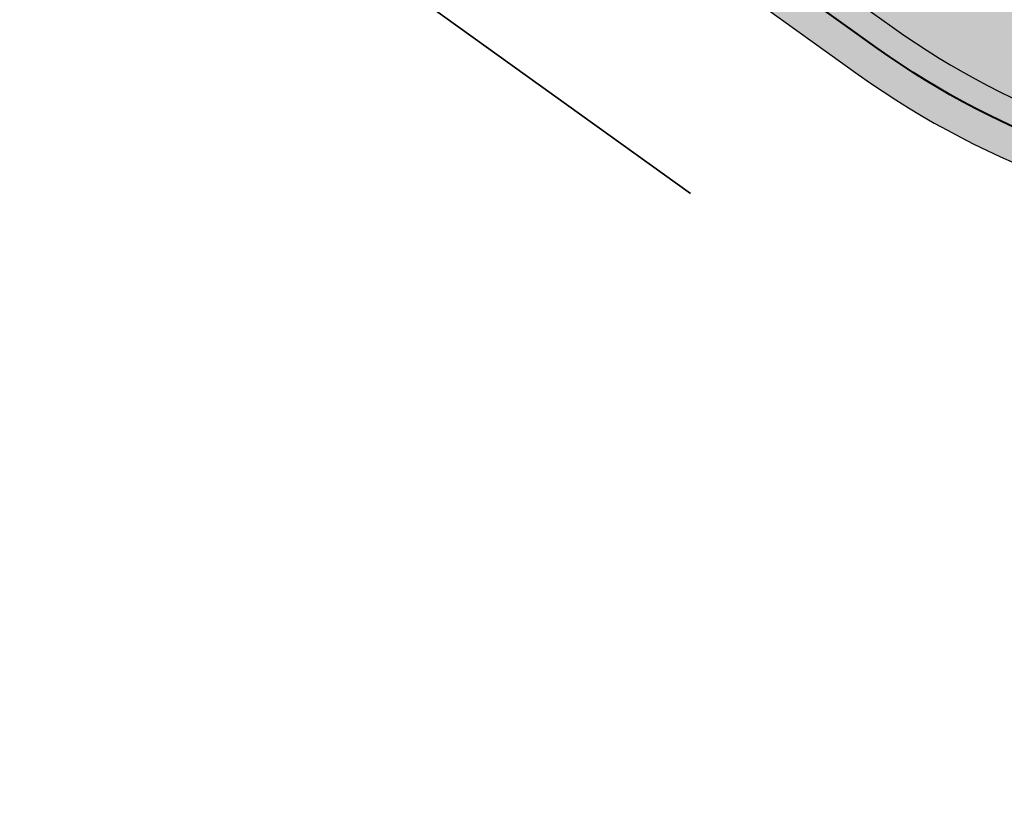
# Model space of a CAD drawing. Header units: metres. Extents: x 207669 to 209690, y 476021 to 477293.
# Tile 6 of 49: x 208061 to 208076, y 476828 to 476840. Entities that reach past the tile are written whole.
import ezdxf

# ---------------------------------------------------------------- set-up
doc = ezdxf.new("R2010")
doc.units = ezdxf.units.M
for name, color, linetype, lineweight in [('N-WE-IE-TERREINAFSCHEIDING_KUNSTMATIG_HEKWERK_HOOG-G', 210, 'IE-TERREINAFSCHEIDING-KUNSTMATIG', 35), ('T-WE-VH-KANTVERHARDING_BOUWWEG-G', 60, 'CONTINUOUS', 25), ('T-WE-VH-VERHARDING_ASFALT_BOUWWEG-100MM-A', 252, 'CONTINUOUS', 18), ('T-WE-VH-VERHARDING_ASFALT_BOUWWEG-70MM-A', 252, 'CONTINUOUS', 18)]:
    doc.layers.add(name, color=color, linetype=linetype, lineweight=lineweight)
for name, color, linetype, lineweight, true_color in [('N-WE-VH-FUNDERING_GRANULAAT-G', 7, 'CONTINUOUS', 40, 0x99004c), ('N-WE-VH-FUNDERING_ZANDBED-BREED-G', 7, 'CONTINUOUS', 30, 0xa57c00), ('N-WE-VH-FUNDERING_ZANDBED_BREED-A', 7, 'CONTINUOUS', 40, 0xa57c00)]:
    doc.layers.add(name, color=color, linetype=linetype, lineweight=lineweight, true_color=true_color)
doc.linetypes.add('IE-TERREINAFSCHEIDING-KUNSTMATIG', pattern='A,4,[82,NLCS.shx,S=0.75,R=90,X=0,Y=0],4,-2', length=10)

msp = doc.modelspace()

# ---------------------------------------------------------------- hatches: boundary and pattern name
at = {"layer": 'N-WE-VH-FUNDERING_ZANDBED_BREED-A', "transparency": 33554559}
h = msp.add_hatch(color=256, dxfattribs=at)
h.dxf.hatch_style = 1
edge = h.paths.add_edge_path(flags=16)
edge.add_arc((208018.7845404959, 476941.9416020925), 23.79784241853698, 2.319868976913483, 68.45130498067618, ccw=False)
edge.add_arc((207992.9401543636, 476940.8946074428), 49.6634275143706, -44.537330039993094, 2.319868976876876, ccw=False)
edge.add_arc((207975.0359779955, 476959.1559325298), 75.23482617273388, 302.0107321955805, 315.1130849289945, ccw=False)
edge.add_line((208014.9163120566, 476895.3606503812), (208013.122737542, 476893.0276360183))
edge.add_arc((208012.7492379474, 476898.1139409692), 5.100000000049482, 234.31241061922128, 274.1998286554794, ccw=False)
edge.add_line((208009.774074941, 476893.9716704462), (207985.8857599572, 476911.1293212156))
edge.add_arc((207988.8317546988, 476915.2309812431), 5.049999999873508, 214.057908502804, 234.31241061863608, ccw=False)
edge.add_line((207984.6479712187, 476912.4028271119), (207974.9491909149, 476926.7505588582))
edge.add_arc((207979.174397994, 476929.6067145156), 5.10000000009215, 174.1134030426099, 214.0579085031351, ccw=False)
edge.add_line((207974.1012911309, 476930.1297697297), (207976.5079837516, 476932.3365274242))
edge.add_line((207976.5079837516, 476932.3365274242), (207987.8577930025, 476944.791240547))
edge.add_arc((208049.9804324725, 476888.2579610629), 83.99544049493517, 116.50385453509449, 137.6969592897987, ccw=False)
edge.add_arc((208020.7404048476, 476946.8945045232), 18.47274637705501, 68.45130498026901, 116.50385453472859, ccw=False)
edge = h.paths.add_edge_path(flags=16)
edge.add_arc((207950.9388624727, 477049.6280640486), 37.53249998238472, 305.8214969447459, 358.8807534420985, ccw=False)
edge.add_arc((208022.9212658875, 476938.7720458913), 94.70726443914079, 121.8779908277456, 149.2630944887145)
edge.add_arc((207938.4936721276, 476988.9750646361), 3.518809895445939, 313.33145217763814, 329.26309448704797, ccw=False)
edge.add_arc((207939.535906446, 476987.870288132), 1.999999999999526, 214.0579085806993, 313.33145217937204, ccw=False)
edge.add_line((207937.878962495, 476986.7502270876), (207937.0909030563, 476984.8804810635))
edge.add_arc((207938.4964469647, 476989.7829749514), 5.099999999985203, 214.0579084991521, 254.0024146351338, ccw=False)
edge.add_line((207934.2712398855, 476986.9268192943), (207909.4248063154, 477023.6829837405))
edge.add_arc((207913.6500133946, 477026.5391393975), 5.09999999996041, 174.1134017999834, 214.0579084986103, ccw=False)
edge.add_line((207908.5769065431, 477027.0621947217), (207910.7629846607, 477028.895780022))
edge.add_arc((207951.2488938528, 477005.1332987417), 46.94426865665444, 128.6299866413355, 149.5899578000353, ccw=False)
edge.add_arc((207862.439417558, 477114.1293349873), 93.65498082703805, 309.4451683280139, 332.8796175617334)
edge.add_arc((207965.0096183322, 477061.8722859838), 21.46109186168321, 30.11757463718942, 153.5374305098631, ccw=False)
edge.add_arc((207952.0866587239, 477053.779186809), 36.7039722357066, -7.647124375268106, 30.923212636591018, ccw=False)
edge = h.paths.add_edge_path(flags=16)
edge.add_arc((207924.3592697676, 477029.9185181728), 85.2596023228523, 121.1031986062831, 145.2237219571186)
edge.add_arc((207852.6855038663, 477079.6890865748), 1.999999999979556, 294.3579977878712, 325.2237219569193, ccw=False)
edge.add_line((207853.5103773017, 477077.8671140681), (207851.2906661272, 477076.0183202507))
edge.add_arc((207851.3290830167, 477081.1181755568), 5.099999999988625, 229.6238971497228, 269.5684026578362, ccw=False)
edge.add_line((207848.0252916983, 477077.2329518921), (207822.9577107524, 477098.549113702))
edge.add_arc((207831.4439198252, 477108.5288058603), 13.10000000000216, 205.0134647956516, 229.6238971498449, ccw=False)
edge.add_line((207819.572589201, 477102.9897166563), (207820.2180752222, 477104.672360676))
edge.add_arc((207833.0127928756, 477108.2725821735), 13.2915911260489, 140.0836640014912, 195.7157219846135, ccw=False)
edge.add_line((207822.8183786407, 477116.8013753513), (207868.0195344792, 477169.9574566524))
edge.add_arc((207886.4104747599, 477151.8822228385), 25.78644531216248, 84.96140506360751, 135.4960267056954, ccw=False)
edge.add_arc((207882.984591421, 477140.0828944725), 37.91560423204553, 49.257470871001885, 81.36805577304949, ccw=False)
edge.add_arc((207894.6428723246, 477152.9501516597), 20.56242125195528, 2.0518782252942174, 50.469494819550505, ccw=False)
edge.add_arc((207879.2698302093, 477153.7302654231), 35.92230591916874, 335.5284907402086, 359.92999724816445, ccw=False)
edge.add_arc((207826.0890470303, 477182.593217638), 96.37526378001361, 304.2401094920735, 333.00668583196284, ccw=False)
edge = h.paths.add_edge_path()
edge.add_arc((207965.005917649, 477061.8894530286), 28.7200000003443, 32.12410697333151, 153.0069464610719)
edge.add_arc((207862.4447317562, 477114.131325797), 86.3800005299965, 309.1708019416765, 333.0069464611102, ccw=False)
edge.add_arc((207951.2488955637, 477005.1333027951), 54.21426865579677, 129.1708019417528, 146.2481467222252)
edge.add_arc((207901.9319495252, 477038.0881400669), 5.100000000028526, 293.9446099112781, 326.2481467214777, ccw=False)
edge.add_line((207904.0018013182, 477033.4270550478), (207901.8935327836, 477032.9882847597))
edge.add_arc((207901.9319495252, 477038.0881400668), 5.099999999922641, 229.6238969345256, 269.5684043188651, ccw=False)
edge.add_line((207898.6281581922, 477034.2029164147), (207860.5092017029, 477066.6172866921))
edge.add_arc((207863.8129930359, 477070.5025103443), 5.099999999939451, 189.6793914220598, 229.6238969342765, ccw=False)
edge.add_line((207858.7855965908, 477069.6450227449), (207858.8798555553, 477071.7964016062))
edge.add_arc((207863.812993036, 477070.5025103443), 5.100000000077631, 146.1675124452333, 165.3031853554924, ccw=False)
edge.add_arc((207924.3521430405, 477029.9253527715), 77.97999999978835, 122.7259849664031, 146.1675124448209, ccw=False)
edge.add_arc((207826.17520426, 477182.6992009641), 103.6199999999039, 302.7259849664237, 331.4867935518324)
edge.add_arc((207879.2491134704, 477153.8665777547), 43.21999999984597, 331.4867935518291, 356.8038714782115)
edge.add_arc((207894.6750815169, 477153.0051778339), 27.76999999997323, 356.8038714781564, 407.9181540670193)
edge.add_arc((207883.0137495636, 477140.0911026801), 45.17000000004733, 47.91815406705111, 74.77564179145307)
edge.add_arc((207886.2699822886, 477152.0559239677), 32.76999999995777, 74.77564179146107, 139.62389708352)
edge.add_line((207861.3055157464, 477173.2844027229), (207816.0074426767, 477120.0143477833))
edge.add_arc((207830.1009010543, 477108.03000671), 18.50000000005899, 139.6238970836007, 229.6238971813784)
edge.add_line((207818.1165600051, 477093.936548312), (207901.3480945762, 477023.1607977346))
edge.add_arc((207895.4530943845, 477016.22833982), 9.099999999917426, 34.05790846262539, 49.62389718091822, ccw=False)
edge.add_line((207902.9921893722, 477021.3246175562), (207979.2186577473, 476908.5602402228))
edge.add_arc((207988.249002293, 476914.664572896), 10.8999999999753, 214.0579084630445, 234.3124106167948)
edge.add_line((207981.8903205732, 476905.8114849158), (208074.1329226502, 476839.5587436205))
edge.add_arc((208081.6583349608, 476850.0362514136), 12.89999999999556, 234.3124106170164, 299.0336792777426)
edge.add_line((208087.9190100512, 476838.757335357), (208106.6218757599, 476849.1388795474))
edge.add_line((208106.6218757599, 476849.1388795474), (208104.8438712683, 476852.3420426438))
edge.add_line((208104.8438712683, 476852.3420426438), (208121.1081889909, 476861.1922391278))
edge.add_line((208121.1081889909, 476861.1922391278), (208119.0545768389, 476864.9610650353))
edge.add_line((208119.0545768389, 476864.9610650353), (208083.0215202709, 476844.9599178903))
edge.add_arc((208080.5463696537, 476849.4190242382), 5.100000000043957, 234.31241061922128, 299.03367927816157, ccw=False)
edge.add_line((208077.5712066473, 476845.2767537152), (208023.5008730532, 476884.1124732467))
edge.add_arc((208026.4760360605, 476888.2547437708), 5.10000000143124, 194.3679054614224, 234.3124106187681, ccw=False)
edge.add_line((208021.5355522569, 476886.9891925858), (208021.4536448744, 476889.1410771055))
edge.add_arc((208026.4760360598, 476888.2547437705), 5.099999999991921, 125.81933538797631, 169.9916992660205, ccw=False)
edge.add_arc((207976.3685280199, 476957.6811223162), 80.51999999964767, 305.8193353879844, 314.6490656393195)
edge.add_arc((207992.9537240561, 476940.8915043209), 56.91999999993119, 314.6490656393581, 362.324848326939)
edge.add_arc((208018.7824468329, 476941.9401127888), 31.0699999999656, 2.324848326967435, 68.30494295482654)
edge.add_arc((208020.7416798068, 476946.864684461), 25.76999999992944, 68.3049429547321, 116.5152425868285)
edge.add_arc((208049.983229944, 476888.2542608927), 91.2700000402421, 116.5152425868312, 137.6969596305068)
edge.add_line((207982.4803595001, 476949.6836951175), (207973.6291480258, 476939.9573776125))
edge.add_arc((207969.8572115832, 476943.3899415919), 5.099999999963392, 278.37862011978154, 317.6969596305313, ccw=False)
edge.add_line((207970.600352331, 476938.3443750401), (207968.4516676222, 476938.4874477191))
edge.add_arc((207969.8572115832, 476943.3899415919), 5.099999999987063, 214.057908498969, 254.0024140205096, ccw=False)
edge.add_line((207965.632004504, 476940.5337859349), (207943.8047829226, 476972.8235285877))
edge.add_arc((207948.0299900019, 476975.6796842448), 5.099999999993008, 174.113402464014, 214.0579084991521, ccw=False)
edge.add_line((207942.9568831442, 476976.2027395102), (207943.6250031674, 476978.2499159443))
edge.add_arc((207948.0299900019, 476975.6796842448), 5.100000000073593, 134.6952792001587, 149.7371965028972, ccw=False)
edge.add_arc((207928.428011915, 476995.4912807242), 22.76999999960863, 314.6952792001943, 329.018669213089)
edge.add_arc((208022.9492039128, 476938.7391286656), 87.4800000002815, 122.98218495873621, 149.0186692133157, ccw=False)
edge.add_arc((207950.9279627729, 477049.7176438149), 44.82000000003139, 302.9821849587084, 355.6324594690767)
edge.add_line((207995.6178079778, 477046.3044143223), (207995.8201418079, 477048.9535967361))
edge.add_line((207995.8201418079, 477048.9535967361), (207995.9330327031, 477050.431691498))
edge.add_arc((207952.0907191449, 477053.7801899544), 43.97000000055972, 355.6324594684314, 392.1241069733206)
at = {"layer": 'T-WE-VH-VERHARDING_ASFALT_BOUWWEG-100MM-A'}
h = msp.add_hatch(dxfattribs=at)
h.set_pattern_fill('AVH-ASFALT', color=256, scale=1.5, angle=270, pattern_type=2)
h.set_pattern_definition([(329.9999999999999, (207991.0131754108, 476552.5954628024), (0.7500000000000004, 1.299038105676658), []), (29.99999999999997, (207991.0131754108, 476552.5954628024), (-0.7499999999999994, 1.299038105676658), [])])
edge = h.paths.add_edge_path()
edge.add_line((208598.0668640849, 476553.2350907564), (208597.3597609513, 476558.6895641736))
edge.add_arc((208596.3347866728, 476566.6236317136), 7.999999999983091, 167.5645903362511, 277.36107089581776, ccw=False)
edge.add_line((208588.5224716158, 476568.3463427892), (208663.4988565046, 476908.3564285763))
edge.add_arc((208653.7334626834, 476910.5098174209), 9.999999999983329, 347.56459033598, 362.5645903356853)
edge.add_line((208663.7234468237, 476910.9572734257), (208662.2903712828, 476942.9523785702))
edge.add_arc((208670.2823585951, 476943.3103433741), 8.000000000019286, 147.9829078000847, 182.564590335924, ccw=False)
edge.add_line((208663.4992387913, 476947.5517211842), (208673.5813185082, 476963.6757161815))
edge.add_arc((208665.1024187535, 476968.977438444), 9.999999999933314, 327.9829078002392, 372.496370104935)
edge.add_line((208674.8655159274, 476971.1412160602), (208668.8437600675, 476998.3117474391))
edge.add_arc((208700.3297484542, 477005.2899302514), 32.25000000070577, 180.2433118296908, 192.4963701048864, ccw=False)
edge.add_line((208668.080039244, 477005.1529780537), (208667.7931844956, 477072.7019650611))
edge.add_arc((208657.7932746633, 477072.6594992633), 9.999999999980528, 0.2433118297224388, 74.71764475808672)
edge.add_line((208660.4290345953, 477082.3058856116), (208562.4492246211, 477109.0776992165))
edge.add_arc((208570.9495504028, 477140.1872951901), 32.2500000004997, 248.523477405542, 254.717644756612, ccw=False)
edge.add_line((208559.1421820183, 477110.1764879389), (208526.0787293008, 477123.1848806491))
edge.add_arc((208512.2577011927, 477088.0559512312), 37.75000000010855, 68.52347740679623, 83.79289849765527)
edge.add_line((208516.3393283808, 477125.5846445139), (208484.0606572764, 477129.0952783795))
edge.add_arc((208479.9790300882, 477091.5665850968), 37.75000000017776, 83.79289849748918, 100.4526706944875)
edge.add_line((208473.1303026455, 477128.6901279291), (208406.483101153, 477116.394735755))
edge.add_arc((208396.0941313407, 477172.6942189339), 57.24999999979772, 259.3435220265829, 280.4552038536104, ccw=False)
edge.add_line((208385.507451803, 477116.4315784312), (208345.6150227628, 477123.7496831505))
edge.add_arc((208327.0753225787, 477022.6861288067), 102.7499999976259, 79.60489942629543, 92.19224486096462)
edge.add_line((208323.1448724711, 477125.3609264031), (208303.6616430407, 477124.6150972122))
edge.add_arc((208303.0017864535, 477141.8524719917), 17.25000000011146, 263.0200956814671, 272.19224486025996, ccw=False)
edge.add_line((208300.9055455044, 477124.7303145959), (208268.7673296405, 477128.6649498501))
edge.add_arc((208267.5521174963, 477118.7390615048), 9.999999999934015, 83.02009568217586, 168.2771260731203)
edge.add_line((208257.7606997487, 477120.7708436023), (208246.8566065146, 477068.2226239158))
edge.add_arc((208259.3406641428, 477065.6321017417), 12.74999999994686, 168.2771260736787, 171.9901902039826)
edge.add_line((208246.715050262, 477067.4087204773), (208243.1391454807, 477041.9964065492))
edge.add_arc((208235.2171916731, 477043.1111477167), 8.000000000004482, 271.25365755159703, 351.9901902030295, ccw=False)
edge.add_line((208235.3922213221, 477035.113062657), (208066.2421497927, 477031.4113918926))
edge.add_line((208066.2421497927, 477031.4113918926), (208044.2191598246, 477036.8636800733))
edge.add_line((208044.2191598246, 477036.8636800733), (208042.2847942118, 477039.1593672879))
edge.add_line((208042.2847942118, 477039.1593672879), (208002.0779595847, 477042.5937447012))
edge.add_arc((208002.7588222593, 477050.5647186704), 8.000000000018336, 176.3700886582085, 265.117774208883, ccw=False)
edge.add_arc((207951.3573135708, 477053.8338357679), 43.50536122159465, 355.63556999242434, 356.3592230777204, ccw=False)
edge.add_line((207994.7365174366, 477050.5230764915), (207994.4212927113, 477046.3957993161))
edge.add_arc((207950.9279627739, 477049.7176438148), 43.61999999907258, 336.77510252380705, 355.63245947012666, ccw=False)
edge.add_arc((207998.3648879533, 477029.3617471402), 8.00000000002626, 85.11777420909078, 156.7751025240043, ccw=False)
edge.add_line((207999.0457506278, 477037.3327211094), (208046.0630700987, 477033.3166073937))
edge.add_line((208046.0630700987, 477033.3166073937), (208066.4740170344, 477028.2634168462))
edge.add_line((208066.4740170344, 477028.2634168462), (208068.8725253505, 477025.9676380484))
edge.add_line((208068.8725253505, 477025.9676380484), (208238.4872344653, 477029.6794769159))
edge.add_arc((208238.2684474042, 477039.6770832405), 10.00000000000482, 271.253657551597, 351.9901902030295)
edge.add_line((208248.1708896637, 477038.2836567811), (208252.1613935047, 477066.6423359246))
edge.add_arc((208259.3406641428, 477065.6321017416), 7.249999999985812, 168.2771260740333, 171.9901902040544, ccw=False)
edge.add_line((208252.2418862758, 477067.1051437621), (208262.4914142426, 477116.4989297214))
edge.add_arc((208270.3245484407, 477114.8735040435), 8.00000000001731, 83.02009568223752, 168.2771260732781, ccw=False)
edge.add_line((208271.2967181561, 477122.8142147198), (208300.237178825, 477119.2710760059))
edge.add_arc((208303.0017864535, 477141.8524719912), 22.74999999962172, 263.0200956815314, 272.19224486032)
edge.add_line((208303.8720320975, 477119.1191226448), (208323.355261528, 477119.8649518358))
edge.add_arc((208327.0753225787, 477022.6861288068), 97.24999999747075, 79.60489942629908, 92.19224486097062, ccw=False)
edge.add_line((208344.6226300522, 477118.3399551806), (208384.5030026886, 477111.0240621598))
edge.add_arc((208396.0941313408, 477172.6942189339), 62.74999999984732, 259.355239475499, 280.4552038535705)
edge.add_line((208407.4811681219, 477110.9860517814), (208474.128130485, 477123.2813998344))
edge.add_arc((208479.9790300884, 477091.5665850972), 32.24999999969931, 83.79289849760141, 100.45267069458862, ccw=False)
edge.add_line((208483.4659831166, 477123.6275217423), (208515.744654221, 477120.1168878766))
edge.add_arc((208512.257701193, 477088.0559512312), 32.25000000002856, 68.52347740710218, 83.79289849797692, ccw=False)
edge.add_line((208524.0650695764, 477118.0667584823), (208557.128522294, 477105.0583657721))
edge.add_arc((208570.949550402, 477140.1872951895), 37.74999999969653, 248.5234774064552, 254.7176447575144)
edge.add_line((208560.9995566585, 477103.772186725), (208656.4132110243, 477077.7015445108))
edge.add_arc((208654.3046030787, 477069.9844354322), 8.000000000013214, 0.24331182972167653, 74.71764475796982, ccw=False)
edge.add_line((208662.3045309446, 477070.0184080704), (208662.5800888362, 477005.1296218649))
edge.add_arc((208700.3297484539, 477005.2899302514), 37.7500000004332, 180.2433118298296, 192.4963701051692)
edge.add_line((208663.4740566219, 476997.1216697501), (208669.1858799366, 476971.3495730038))
edge.add_arc((208661.3754021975, 476969.6185509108), 8.000000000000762, -32.01709219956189, 12.496370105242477, ccw=False)
edge.add_line((208668.1585220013, 476965.3771731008), (208658.2582133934, 476949.5438796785))
edge.add_arc((208666.7371131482, 476944.242157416), 10.00000000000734, 147.9829078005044, 182.5645903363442)
edge.add_line((208656.7471290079, 476943.794701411), (208658.2083375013, 476911.1714948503))
edge.add_arc((208650.2163501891, 476910.8135300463), 7.999999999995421, -12.43540966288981, 2.564590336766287, ccw=False)
edge.add_line((208658.0286652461, 476909.0908189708), (208582.0786928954, 476564.6656155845))
edge.add_arc((208591.8440867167, 476562.51222674), 9.99999999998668, 167.5645903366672, 277.3976724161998)
edge.add_arc((210001.0809775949, 465708.5369687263), 10935.07777570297, 97.37159738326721, 97.39767241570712, ccw=False)
at = {"layer": 'T-WE-VH-VERHARDING_ASFALT_BOUWWEG-70MM-A'}
h = msp.add_hatch(dxfattribs=at)
h.set_pattern_fill('AVH-BASALTON', color=256, angle=270, pattern_type=2)
h.set_pattern_definition([(270, (207987.6846217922, 477030.1940064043), (0.8659999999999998, -1.5), [1, -2]), (29.99999999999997, (207987.6846217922, 477030.1940064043), (0.8660381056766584, 1.499977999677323), [1, -2]), (329.9999999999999, (207987.6846217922, 477029.1940064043), (1.732038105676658, -2.200032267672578e-05), [1, -2])])
h.paths.add_polyline_path([(207979.9642825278, 476909.0642676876, 0.08860774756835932), (207982.4153493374, 476906.5424738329), (208074.6579514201, 476840.2897325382, 0.2901540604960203), (208087.4822068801, 476839.5442298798), (208106.1850962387, 476849.9257594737), (208103.2731425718, 476855.171788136), (208083.4099652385, 476844.1461808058, -0.2901543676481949), (208076.9978315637, 476844.5189288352), (208022.6760454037, 476883.5352527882, -0.5128048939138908), (208022.6735853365, 476893.2800037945, 0.03899533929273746), (208032.1116530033, 476901.2509316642, 0.2110784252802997), (208048.6278607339, 476943.1517930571, 0.2961190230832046), (208029.8243881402, 476969.6942554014, 0.2135158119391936), (208009.772750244, 476968.8503044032, 0.09268673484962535), (207983.3678739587, 476948.8760330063), (207974.4330391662, 476939.0578244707, -0.4857844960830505), (207965.0246350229, 476939.7359519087), (207942.8520466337, 476972.5366072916, -0.3607678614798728), (207943.6020152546, 476980.1610973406, 0.06252926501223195), (207946.9207294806, 476984.387934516, -0.1140968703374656), (207974.6737415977, 477013.1274485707, 0.2338587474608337), (207994.4212927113, 477046.3957993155), (207994.7365174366, 477050.5230764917, 0.1605842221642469), (207988.3125578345, 477076.5233494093, 0.5824978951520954), (207940.4839035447, 477074.380298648, -0.1043814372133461), (207917.7632647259, 477046.2334878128, 0.0750150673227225), (207907.1276252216, 477034.5242228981, -0.4489299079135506), (207898.2472954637, 477033.2797499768), (207859.6681189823, 477066.0854670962, -0.381082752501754), (207858.5701924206, 477073.9958346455, -0.1026960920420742), (207881.5457002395, 477096.5367696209, 0.1261556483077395), (207916.17238607, 477133.8078554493, 0.1109181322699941), (207921.2037527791, 477151.5237929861, 0.2268011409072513), (207912.4820694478, 477172.7251190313, 0.117727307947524), (207894.5602457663, 477182.5179730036, 0.2907551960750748), (207862.2196860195, 477172.5070400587), (207817.1807338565, 477119.5417085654, 0.4142135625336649), (207819.2328479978, 477094.1687144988), (207902.9723610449, 477022.9610053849)])
h.paths.add_polyline_path([(207933.4971353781, 476986.3756419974), (207908.6460157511, 477023.1387386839, -0.3327596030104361), (207908.9913344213, 477030.3205219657, 0.02629151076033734), (207910.3951778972, 477032.2141499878, -0.07558467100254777), (207920.289801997, 477043.1324219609, 0.104381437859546), (207944.0481497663, 477072.5647687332, -0.5824978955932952), (207984.9249647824, 477074.3963295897, -0.1605842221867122), (207990.7481332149, 477050.8276931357), (207990.4329084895, 477046.7004159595, -0.2338587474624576), (207972.4962286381, 477016.4828080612, 0.1134968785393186), (207943.6046455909, 476986.6350936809, -0.5476258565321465)], flags=16)
h.paths.add_polyline_path([(207986.32625549, 476946.1838259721, -0.09268673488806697), (208011.5584937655, 476965.2710418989, -0.2135158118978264), (208028.3457217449, 476965.9775975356, -0.2961190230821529), (208044.6311531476, 476942.9895325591, -0.2110784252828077), (208029.3006028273, 476904.0966296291, -0.04205109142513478), (208019.5889756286, 476895.9956677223, 0.03919080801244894), (208016.8801836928, 476893.7622372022, -0.3624006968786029), (208009.2124471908, 476893.2054081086), (207985.3315629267, 476910.3577218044, -0.0886077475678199), (207983.860922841, 476911.8707981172), (207974.2451368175, 476926.0957536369, -0.3460902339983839), (207974.7783963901, 476933.4942473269)], flags=16)
h.paths.add_polyline_path([(207847.4134532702, 477076.5061948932), (207822.3422986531, 477097.8253955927, -0.4142135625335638), (207820.7462098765, 477117.5599465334), (207865.2669202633, 477169.915831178, -0.2907551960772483), (207893.5098481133, 477178.6583532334, -0.1177273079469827), (207909.8013034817, 477169.7563661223, -0.2268011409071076), (207917.209974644, 477151.7468091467, -0.1109181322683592), (207912.6575576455, 477135.717300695, -0.1261556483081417), (207879.3832126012, 477099.9018323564, 0.0974953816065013), (207856.2151719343, 477077.6355777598, -0.4419701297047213)], flags=16)

# ---------------------------------------------------------------- linework, layer by layer
at = {"layer": 'N-WE-IE-TERREINAFSCHEIDING_KUNSTMATIG_HEKWERK_HOOG-G', "flags": 128}
msp.add_lwpolyline([(207770.8884271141, 477095.3442389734), (207810.1095525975, 477071.3769726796), (207816.9714566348, 477067.1787741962), (207827.8124503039, 477061.0787171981), (207844.3344498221, 477044.2101672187), (207867.5642186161, 477020.3765344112), (207890.7679384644, 476996.8277555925), (207894.2855795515, 476993.4698702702), (207919.053827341, 476967.866388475), (207943.1172987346, 476943.0761142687), (207966.6406611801, 476918.9412363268), (207982.4240652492, 476903.0248457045), (207986.6423670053, 476898.7047272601), (208071.5469597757, 476837.7224707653)], dxfattribs=at)
at = {"layer": 'N-WE-VH-FUNDERING_GRANULAAT-G', "flags": 128}
msp.add_lwpolyline([(207947.5208640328, 476984.0276033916, -0.06257907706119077), (207944.0913076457, 476979.6604858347, 0.3608239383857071), (207943.3905469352, 476972.5435133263), (207965.2177685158, 476940.2537706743, 0.4857844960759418), (207973.9989457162, 476939.6208517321), (207982.8501575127, 476949.3471695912, -0.09268673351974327), (208009.4602451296, 476969.4766753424, -0.2135158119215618), (208030.0831547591, 476970.3446705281, -0.2961190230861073), (208049.3272845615, 476943.1801886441, -0.2110784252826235), (208032.6035867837, 476900.7529345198, -0.03854603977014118), (208023.1987405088, 476892.7955954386, 0.5122384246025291), (208023.2091904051, 476883.7063682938), (208077.2795239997, 476844.870648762, 0.2901543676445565), (208083.2641820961, 476844.5227506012), (208103.0790131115, 476855.5215219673), (208106.3792139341, 476849.5760468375), (208087.6763482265, 476839.1945026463, -0.2901543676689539), (208074.4246052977, 476839.9648485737), (207982.182003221, 476906.217589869, -0.08860774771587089), (207979.6328937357, 476908.840255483), (207903.4064253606, 477021.6046328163, 0.06802407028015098)], format="xyb", dxfattribs=at)
at = {"layer": 'N-WE-VH-FUNDERING_ZANDBED-BREED-G', "flags": 128}
msp.add_lwpolyline([(207902.9921893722, 477021.3246175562), (207979.2186577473, 476908.5602402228, 0.08860774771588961), (207981.8903205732, 476905.8114849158), (208074.1329226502, 476839.5587436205, 0.2901543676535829), (208087.9190100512, 476838.757335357), (208106.6218757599, 476849.1388795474), (208104.8438712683, 476852.3420426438), (208121.1081889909, 476861.1922391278)], format="xyb", dxfattribs=at)
at = {"layer": 'T-WE-VH-KANTVERHARDING_BOUWWEG-G', "flags": 128}
msp.add_lwpolyline([(207902.9723610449, 477022.9610053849), (207979.9642825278, 476909.0642676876, 0.08860774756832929), (207982.4153493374, 476906.5424738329), (208074.6579514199, 476840.2897325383, 0.2901543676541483), (208087.4822187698, 476839.5442364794), (208106.1850962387, 476849.9257594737), (208103.2731425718, 476855.171788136), (208083.4099652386, 476844.1461808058, -0.2901543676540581), (208076.9978315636, 476844.5189288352), (208022.6760454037, 476883.5352527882, -0.5128048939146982), (208022.6735853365, 476893.2800037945, 0.03899533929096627), (208032.1116530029, 476901.2509316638, 0.2110784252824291), (208048.6278607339, 476943.151793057, 0.2961190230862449), (208029.8243881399, 476969.6942554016, 0.2135158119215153), (208009.7727502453, 476968.8503044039, 0.09268673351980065), (207983.3678742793, 476948.8760333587), (207974.4330391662, 476939.0578244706, -0.4857844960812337), (207965.0246350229, 476939.7359519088), (207942.8520466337, 476972.5366072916, -0.3607678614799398), (207943.6020152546, 476980.1610973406, 0.0625292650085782), (207946.9207294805, 476984.3879345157, -0.114096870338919)], format="xyb", dxfattribs=at)

doc.saveas('drawing.dxf')
